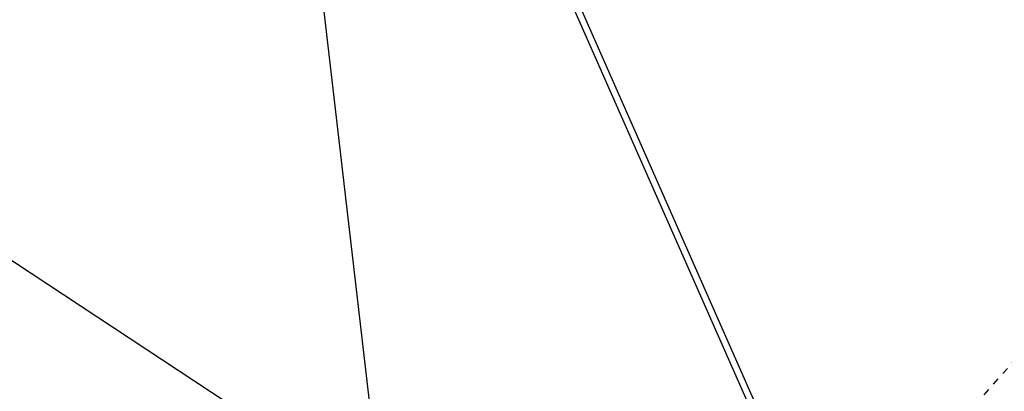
# Model space of a CAD drawing. Extents: x 2462876 to 2469231, y 263261 to 263931.
# Tile 105 of 122: x 2468560 to 2468714, y 263461 to 263519. Entities that reach past the tile are written whole.
import ezdxf

# ---------------------------------------------------------------- set-up
doc = ezdxf.new("R2010")
doc.units = 0
doc.header["$LTSCALE"] = 20
doc.header["$MEASUREMENT"] = 0
for name, pattern in [('OhDOT_USTN5', [0.11, 0.055, -0.055]), ('ohelecex', [0]), ('ohteleex', [0]), ('rowex', [0])]:
    doc.linetypes.add(name, pattern=pattern)
for name, color, linetype in [('DR_X_Storm_Sewer', 151, 'OhDOT_USTN5'), ('DV_X_Property_Line', 7, 'Continuous'), ('RW_X_Fee_RW', 6, 'rowex'), ('UT_X_Overhead_Electric', 1, 'ohelecex'), ('UT_X_Overhead_Telecom', 30, 'ohteleex')]:
    doc.layers.add(name, color=color, linetype=linetype)

msp = doc.modelspace()

# ---------------------------------------------------------------- linework, layer by layer
at = {"layer": 'DR_X_Storm_Sewer', "flags": 128}
msp.add_lwpolyline([(2468668.77, 263412.51), (2468771.38, 263528.02)], dxfattribs=at)
at = {"layer": 'DV_X_Property_Line'}
msp.add_lwpolyline([(2468616.85, 263443.04), (2468600.05, 263587.38)], dxfattribs=at)
at = {"layer": 'RW_X_Fee_RW', "flags": 128}
msp.add_lwpolyline([(2468178.46, 263849.69), (2468174.27, 263649.74), (2468173.16, 263596.74), (2468179.98, 263579.15), (2468292.44, 263561.14), (2468467.59, 263532.07), (2468500.47, 263519.71), (2468620.91, 263440.36), (2468620.69, 263442.62), (2468671.34, 263446.39), (2468681.78, 263408.77), (2468689.78, 263404.63), (2468750.73, 263388.72), (2468798.71, 263362.64), (2468874.11, 263361.74), (2468884, 263373.85), (2468872.83, 263609.87)], dxfattribs=at)
at = {"layer": 'UT_X_Overhead_Electric', "linetype": 'Continuous', "elevation": 1276.21, "flags": 128}
msp.add_lwpolyline([(2468678.04, 263450.24), (2468639.86, 263536.66)], dxfattribs=at)
at = {"layer": 'UT_X_Overhead_Telecom', "elevation": 1276.21, "flags": 128}
msp.add_lwpolyline([(2468678.95, 263450.64), (2468640.78, 263537.07)], dxfattribs=at)

doc.saveas('drawing.dxf')
